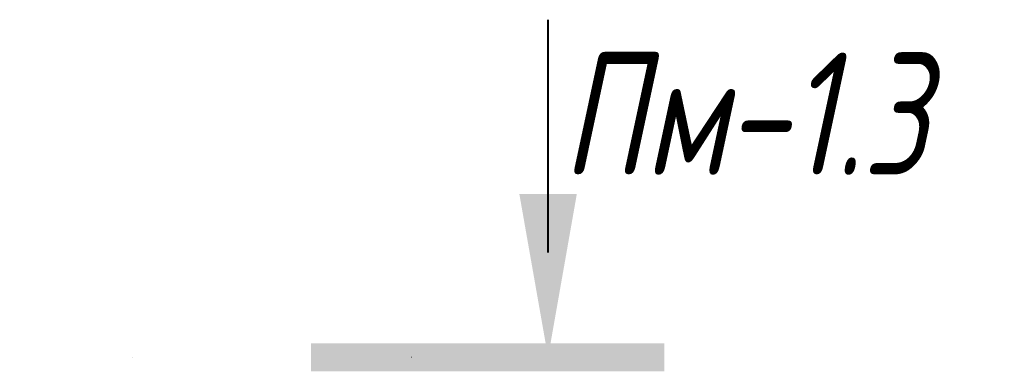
# Model space of a CAD drawing. Header units: millimetres. Extents: x 31181 to 43787, y -118926 to 7424.
# Tile 35 of 37: x 40182 to 40888, y 2925 to 3177. Entities that reach past the tile are written whole.
import ezdxf

# ---------------------------------------------------------------- set-up
doc = ezdxf.new("R2010")
doc.units = ezdxf.units.MM
doc.linetypes.add('ADSK_Линия разреза', pattern=[400, 0, -200, 0, -200])
doc.linetypes.add('ADSK_Пунктирная_п5', pattern=[100, 0, -100])
doc.layers.add('G-____-____-SYMB', color=111, linetype='ADSK_Пунктирная_п5', lineweight=20)
doc.styles.add('GOST Common_I_4', font='GOST_Common Italic.ttf', dxfattribs={"width": 0.8, "height": 87.5})

# ---------------------------------------------------------------- blocks, each defined once
blk = doc.blocks.new('Разрез - Номер вида спереди_3_5 мм-6449-КЖ1_ПЭ_ВЭ1_Армирование_Пилоны_Пм-1_3_2-2')
at = {"layer": 'G-____-____-SYMB', "linetype": 'Continuous', "lineweight": 9}
for points in [[(33504.92, 3052.24), (33484.32, 2935.37), (33463.71, 3052.24)], [(33314.38, 2925.28), (33314.38, 2945.22), (33567.65, 2945.22), (33567.65, 2925.28)]]:
    blk.add_hatch(color=256, dxfattribs=at).paths.add_polyline_path(points)
at = {"layer": 'G-____-____-SYMB', "linetype": 'Continuous', "lineweight": 40}
blk.add_line((33484.32, 3010.37), (33484.32, 3176.96), dxfattribs=at)

msp = doc.modelspace()

# ---------------------------------------------------------------- linework, layer by layer
at = {"layer": 'G-____-____-SYMB', "linetype": 'ADSK_Линия разреза'}
msp.add_line((38861.9575, 2935.3738), (40635.5984, 2935.3738), dxfattribs=at)

# ---------------------------------------------------------------- block references
at = {"layer": 'G-____-____-SYMB', "linetype": 'Continuous', "lineweight": 40}
msp.add_blockref('Разрез - Номер вида спереди_3_5 мм-6449-КЖ1_ПЭ_ВЭ1_Армирование_Пилоны_Пм-1_3_2-2', (7076.2834, 0), dxfattribs=at)

# ---------------------------------------------------------------- texts
at = {"layer": 'G-____-____-SYMB', "linetype": 'Continuous', "lineweight": 9, "char_height": 87.5, "attachment_point": 1, "style": 'GOST Common_I_4'}
for s, insert, width in [('-1.3', (40687.1242, 3153.4503), 197.215125), ('Пм', (40570.7075, 3153.4503), 141.097)]:
    msp.add_mtext(s, dxfattribs=dict(at, insert=insert, width=width))

doc.saveas('drawing.dxf')
